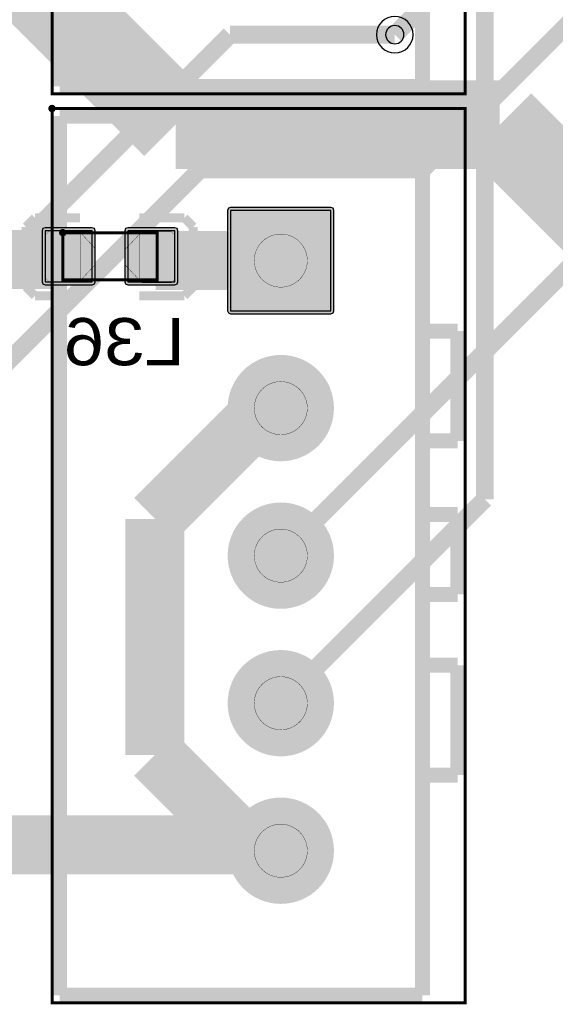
# Model space of a CAD drawing. Header units: millimetres. Extents: x -8 to 125, y -6 to 113.
# Tile 3 of 142: x 8 to 17, y 12 to 29. Entities that reach past the tile are written whole.
import ezdxf
from ezdxf.enums import TextEntityAlignment as Align

# ---------------------------------------------------------------- set-up
doc = ezdxf.new("R2010")
doc.units = ezdxf.units.MM
for name, color, linetype, true_color in [('Bottom Layer', 7, 'Continuous', 0x0000ff), ('Bottom Paste Mask Layer', 7, 'Continuous', 0x800000), ('Bottom Silkscreen Layer', 7, 'Continuous', 0x66cc33), ('Bottom Solder Mask Layer', 7, 'Continuous', 0xaa00ff), ('Component Marking Layer', 7, 'Continuous', 0x66ffcc), ('Component Shape Layer', 7, 'Continuous', 0x00cccc), ('Hole Layer', 7, 'Continuous', 0x222222), ('Inner1', 7, 'Continuous', 0x999966), ('Inner2', 7, 'Continuous', 0x008000), ('Multi-Layer', 7, 'Continuous', 0xc0c0c0), ('Pin Soldering Layer', 7, 'Continuous', 0xcc9999), ('Top Layer', 7, 'Continuous', 0xff0000), ('Top Paste Mask Layer', 7, 'Continuous', 0x808080), ('Top Silkscreen Layer', 7, 'Continuous', 0xffcc00), ('Top Solder Mask Layer', 7, 'Continuous', 0x800080)]:
    doc.layers.add(name, color=color, linetype=linetype, true_color=true_color)
doc.styles.get("Standard").update_dxf_attribs({"font": 'arial.ttf'})

msp = doc.modelspace()

# ---------------------------------------------------------------- hatches: boundary and pattern name
at = {"layer": 'Bottom Layer'}
for points in [[(13.396, 25.724), (11.696, 25.724), (11.696, 24.024), (13.396, 24.024)], [(9.352, 24.515), (9.352, 25.379), (8.552, 25.379), (8.552, 24.515)], [(10.752, 24.515), (10.752, 25.379), (9.952, 25.379), (9.952, 24.515)], [(11.696, 22.374, 1), (13.396, 22.374, 1)], [(11.696, 19.874, 1), (13.396, 19.874, 1)], [(11.696, 17.374, 1), (13.396, 17.374, 1)], [(11.696, 14.874, 1), (13.396, 14.874, 1)]]:
    msp.add_hatch(color=256, dxfattribs=at).paths.add_polyline_path(points)
at = {"layer": 'Bottom Paste Mask Layer'}
for points in [[(9.4, 24.804), (9.4, 25.081), (9.126, 25.375), (8.623, 25.375), (8.559, 25.311), (8.559, 24.575), (8.623, 24.511), (9.126, 24.511)], [(9.916, 24.793), (9.916, 25.07), (10.19, 25.363), (10.694, 25.363), (10.758, 25.299), (10.758, 24.563), (10.694, 24.499), (10.19, 24.499)]]:
    msp.add_hatch(color=256, dxfattribs=at).paths.add_polyline_path(points)
at = {"layer": 'Bottom Solder Mask Layer'}
for points in [[(9.403, 24.515), (9.403, 25.379), (9.388, 25.415), (9.352, 25.43), (8.552, 25.43), (8.516, 25.415), (8.501, 25.379), (8.501, 24.515), (8.516, 24.479), (8.552, 24.465), (9.352, 24.465), (9.388, 24.479)], [(10.803, 24.515), (10.803, 25.379), (10.788, 25.415), (10.752, 25.43), (9.952, 25.43), (9.916, 25.415), (9.901, 25.379), (9.901, 24.515), (9.916, 24.479), (9.952, 24.465), (10.752, 24.465), (10.788, 24.479)]]:
    msp.add_hatch(color=256, dxfattribs=at).paths.add_polyline_path(points)
at = {"layer": 'Component Marking Layer'}
for points in [[(8.609, 27.451, 1), (8.729, 27.451, 1)], [(8.792, 25.347, 1), (8.912, 25.347, 1)]]:
    msp.add_hatch(color=256, dxfattribs=at).paths.add_polyline_path(points)
at = {"layer": 'Hole Layer'}
for points in [[(11.996, 24.874, 1), (13.096, 24.874, 1)], [(11.996, 22.374, 1), (13.096, 22.374, 1)], [(11.996, 19.874, 1), (13.096, 19.874, 1)], [(11.996, 17.374, 1), (13.096, 17.374, 1)], [(11.996, 14.874, 1), (13.096, 14.874, 1)]]:
    msp.add_hatch(color=256, dxfattribs=at).paths.add_polyline_path(points)
at = {"layer": 'Multi-Layer'}
for points in [[(13.396, 25.724), (11.696, 25.724), (11.696, 24.024), (13.396, 24.024)], [(13.396, 25.724), (11.696, 25.724), (11.696, 24.024), (13.396, 24.024)], [(13.396, 25.724), (11.696, 25.724), (11.696, 24.024), (13.396, 24.024)], [(11.696, 22.374, 1), (13.396, 22.374, 1)], [(11.696, 22.374, 1), (13.396, 22.374, 1)], [(11.696, 22.374, 1), (13.396, 22.374, 1)], [(11.696, 19.874, 1), (13.396, 19.874, 1)], [(11.696, 19.874, 1), (13.396, 19.874, 1)], [(11.696, 19.874, 1), (13.396, 19.874, 1)], [(11.696, 17.374, 1), (13.396, 17.374, 1)], [(11.696, 17.374, 1), (13.396, 17.374, 1)], [(11.696, 17.374, 1), (13.396, 17.374, 1)], [(11.696, 14.874, 1), (13.396, 14.874, 1)], [(11.696, 14.874, 1), (13.396, 14.874, 1)], [(11.696, 14.874, 1), (13.396, 14.874, 1)]]:
    msp.add_hatch(color=256, dxfattribs=at).paths.add_polyline_path(points)
at = {"layer": 'Pin Soldering Layer'}
for points in [[(9.152, 25.347), (8.852, 25.347), (8.852, 24.547), (9.152, 24.547)], [(10.452, 25.347), (10.152, 25.347), (10.152, 24.547), (10.452, 24.547)], [(12.096, 24.874, 1), (12.996, 24.874, 1)], [(12.096, 22.374, 1), (12.996, 22.374, 1)], [(12.096, 19.874, 1), (12.996, 19.874, 1)], [(12.096, 17.374, 1), (12.996, 17.374, 1)], [(12.096, 14.874, 1), (12.996, 14.874, 1)]]:
    msp.add_hatch(color=256, dxfattribs=at).paths.add_polyline_path(points)
at = {"layer": 'Top Layer'}
for points in [[(13.396, 25.724), (11.696, 25.724), (11.696, 24.024), (13.396, 24.024)], [(11.696, 22.374, 1), (13.396, 22.374, 1)], [(11.696, 19.874, 1), (13.396, 19.874, 1)], [(11.696, 17.374, 1), (13.396, 17.374, 1)], [(11.696, 14.874, 1), (13.396, 14.874, 1)]]:
    msp.add_hatch(color=256, dxfattribs=at).paths.add_polyline_path(points)
at = {"layer": 'Top Paste Mask Layer'}
for points in [[(13.396, 25.724), (11.696, 25.724), (11.696, 24.024), (13.396, 24.024)], [(11.696, 22.374, 1), (13.396, 22.374, 1)], [(11.696, 19.874, 1), (13.396, 19.874, 1)], [(11.696, 17.374, 1), (13.396, 17.374, 1)], [(11.696, 14.874, 1), (13.396, 14.874, 1)]]:
    msp.add_hatch(color=256, dxfattribs=at).paths.add_polyline_path(points)
at = {"layer": 'Top Solder Mask Layer'}
for points in [[(13.396, 25.775), (11.696, 25.775), (11.66, 25.76), (11.645, 25.724), (11.645, 24.024), (11.66, 23.988), (11.696, 23.973), (13.396, 23.973), (13.432, 23.988), (13.447, 24.024), (13.447, 25.724), (13.432, 25.76)], [(11.645, 22.374, 1), (13.447, 22.374, 1)], [(11.645, 19.874, 1), (13.447, 19.874, 1)], [(11.645, 17.374, 1), (13.447, 17.374, 1)], [(11.645, 14.874, 1), (13.447, 14.874, 1)]]:
    msp.add_hatch(color=256, dxfattribs=at).paths.add_polyline_path(points)

# ---------------------------------------------------------------- linework, layer by layer
at = {"layer": 'Bottom Layer'}
for points, const_width in [([(14.478, 28.702), (16.256, 30.48)], 0.3), ([(7.29, 24.892), (8.897, 24.892)], 1), ([(8.897, 24.892), (8.952, 24.947)], 1), ([(10.425, 24.874), (10.352, 24.947)], 1), ([(12.546, 24.874), (10.425, 24.874)], 1), ([(12.292, 22.374), (10.414, 20.496)], 1), ([(12.546, 22.374), (12.292, 22.374)], 1), ([(10.414, 16.498), (10.414, 20.496)], 1), ([(12.038, 14.874), (10.414, 16.498)], 1), ([(12.546, 14.874), (12.038, 14.874)], 1)]:
    msp.add_lwpolyline(points, dxfattribs=dict(at, const_width=const_width))
for points in [[(13.396, 25.724), (11.696, 25.724), (11.696, 24.024), (13.396, 24.024)], [(9.352, 24.515), (9.352, 25.379), (8.552, 25.379), (8.552, 24.515)], [(10.752, 24.515), (10.752, 25.379), (9.952, 25.379), (9.952, 24.515)]]:
    msp.add_lwpolyline(points, close=True, dxfattribs=at)
at = {"layer": 'Bottom Paste Mask Layer', "const_width": 0.00508}
for points in [[(9.4, 24.804), (9.4, 25.081), (9.126, 25.375), (8.623, 25.375), (8.559, 25.311), (8.559, 24.575), (8.623, 24.511), (9.126, 24.511)], [(9.4, 24.804), (9.4, 25.081), (9.126, 25.375), (8.623, 25.375), (8.559, 25.311), (8.559, 24.575), (8.623, 24.511), (9.126, 24.511)], [(9.916, 24.793), (9.916, 25.07), (10.19, 25.363), (10.694, 25.363), (10.758, 25.299), (10.758, 24.563), (10.694, 24.499), (10.19, 24.499)], [(9.916, 24.793), (9.916, 25.07), (10.19, 25.363), (10.694, 25.363), (10.758, 25.299), (10.758, 24.563), (10.694, 24.499), (10.19, 24.499)]]:
    msp.add_lwpolyline(points, close=True, dxfattribs=at)
at = {"layer": 'Bottom Silkscreen Layer', "const_width": 0.152}
for points in [[(8.38, 25.599), (8.228, 25.446)], [(8.38, 25.599), (8.228, 25.446)], [(8.38, 25.599), (9.142, 25.599)], [(8.38, 25.599), (9.142, 25.599)], [(10.91, 25.599), (10.148, 25.599)], [(10.91, 25.599), (10.148, 25.599)], [(11.063, 25.446), (10.91, 25.599)], [(11.063, 25.446), (10.91, 25.599)], [(8.228, 25.446), (8.228, 24.43)], [(8.228, 25.446), (8.228, 24.43)], [(11.063, 24.43), (11.063, 25.446)], [(11.063, 24.43), (11.063, 25.446)], [(8.228, 24.43), (8.38, 24.278)], [(8.228, 24.43), (8.38, 24.278)], [(10.91, 24.278), (11.063, 24.43)], [(10.91, 24.278), (11.063, 24.43)], [(8.38, 24.278), (9.142, 24.278)], [(8.38, 24.278), (9.142, 24.278)], [(10.91, 24.278), (10.148, 24.278)], [(10.91, 24.278), (10.148, 24.278)]]:
    msp.add_lwpolyline(points, dxfattribs=at)
at = {"layer": 'Bottom Solder Mask Layer'}
for points in [[(9.403, 24.515), (9.403, 25.379), (9.388, 25.415), (9.352, 25.43), (8.552, 25.43), (8.516, 25.415), (8.501, 25.379), (8.501, 24.515), (8.516, 24.479), (8.552, 24.465), (9.352, 24.465), (9.388, 24.479)], [(10.803, 24.515), (10.803, 25.379), (10.788, 25.415), (10.752, 25.43), (9.952, 25.43), (9.916, 25.415), (9.901, 25.379), (9.901, 24.515), (9.916, 24.479), (9.952, 24.465), (10.752, 24.465), (10.788, 24.479)]]:
    msp.add_lwpolyline(points, close=True, dxfattribs=at)
at = {"layer": 'Component Marking Layer', "const_width": 0.00508}
for points in [[(8.609, 27.451, 1), (8.729, 27.451, 1)], [(8.792, 25.347, 1), (8.912, 25.347, 1)]]:
    msp.add_lwpolyline(points, format="xyb", close=True, dxfattribs=at)
at = {"layer": 'Component Shape Layer', "const_width": 0.0508}
for points in [[(15.673, 42.851), (15.673, 27.697), (8.669, 27.697), (8.669, 42.851)], [(15.673, 42.851), (15.673, 27.697), (8.669, 27.697), (8.669, 42.851)], [(15.673, 27.451), (15.673, 12.297), (8.669, 12.297), (8.669, 27.451)], [(15.673, 27.451), (15.673, 12.297), (8.669, 12.297), (8.669, 27.451)], [(10.452, 25.347), (8.852, 25.347), (8.852, 24.547), (10.452, 24.547)], [(10.452, 25.347), (8.852, 25.347), (8.852, 24.547), (10.452, 24.547)]]:
    msp.add_lwpolyline(points, close=True, dxfattribs=at)
at = {"layer": 'Hole Layer'}
msp.add_lwpolyline([(14.323, 28.702, 1), (14.633, 28.702), (14.633, 28.702, 1), (14.323, 28.702)], format="xyb", dxfattribs=at)
at = {"layer": 'Inner1', "const_width": 0.3}
for points in [[(16.002, 44.234), (16.002, 20.83)], [(16.002, 20.83), (12.546, 17.374)]]:
    msp.add_lwpolyline(points, dxfattribs=at)
at = {"layer": 'Inner2', "const_width": 1.5}
for points in [[(10.762, 27.178), (7.215, 30.725)], [(16.256, 27.178), (10.762, 27.178)], [(21.082, 22.352), (16.256, 27.178)]]:
    msp.add_lwpolyline(points, dxfattribs=at)
at = {"layer": 'Multi-Layer'}
msp.add_lwpolyline([(14.168, 28.702, 1), (14.788, 28.702), (14.788, 28.702, 1), (14.168, 28.702)], format="xyb", dxfattribs=at)
msp.add_lwpolyline([(13.396, 25.724), (11.696, 25.724), (11.696, 24.024), (13.396, 24.024)], close=True, dxfattribs=at)
msp.add_lwpolyline([(13.396, 25.724), (11.696, 25.724), (11.696, 24.024), (13.396, 24.024)], close=True, dxfattribs=at)
msp.add_lwpolyline([(13.396, 25.724), (11.696, 25.724), (11.696, 24.024), (13.396, 24.024)], close=True, dxfattribs=at)
at = {"layer": 'Pin Soldering Layer', "const_width": 0.00508}
for points in [[(9.152, 25.347), (8.852, 25.347), (8.852, 24.547), (9.152, 24.547)], [(9.152, 25.347), (8.852, 25.347), (8.852, 24.547), (9.152, 24.547)], [(10.452, 25.347), (10.152, 25.347), (10.152, 24.547), (10.452, 24.547)], [(10.452, 25.347), (10.152, 25.347), (10.152, 24.547), (10.452, 24.547)]]:
    msp.add_lwpolyline(points, close=True, dxfattribs=at)
for points in [[(12.096, 24.874, 1), (12.996, 24.874, 1)], [(12.096, 22.374, 1), (12.996, 22.374, 1)], [(12.096, 19.874, 1), (12.996, 19.874, 1)], [(12.096, 17.374, 1), (12.996, 17.374, 1)], [(12.096, 14.874, 1), (12.996, 14.874, 1)]]:
    msp.add_lwpolyline(points, format="xyb", close=True, dxfattribs=at)
at = {"layer": 'Top Layer'}
for points, const_width in [([(14.948, 26.416), (18.25, 29.718)], 0.3), ([(11.684, 28.702), (5.842, 22.86)], 0.3), ([(14.478, 28.702), (11.684, 28.702)], 0.3), ([(4.734, 19.974), (11.176, 26.416)], 0.3), ([(11.176, 26.416), (14.948, 26.416)], 0.3), ([(12.546, 19.874), (18.297, 25.625)], 0.3), ([(3.846, 14.974), (12.446, 14.974)], 1), ([(12.546, 14.874), (12.446, 14.974)], 1)]:
    msp.add_lwpolyline(points, dxfattribs=dict(at, const_width=const_width))
msp.add_lwpolyline([(13.396, 25.724), (11.696, 25.724), (11.696, 24.024), (13.396, 24.024)], close=True, dxfattribs=at)
at = {"layer": 'Top Paste Mask Layer'}
msp.add_lwpolyline([(13.396, 25.724), (11.696, 25.724), (11.696, 24.024), (13.396, 24.024)], close=True, dxfattribs=at)
at = {"layer": 'Top Silkscreen Layer', "const_width": 0.254}
for points in [[(8.796, 42.724), (8.796, 27.824)], [(8.796, 42.724), (8.796, 27.824)], [(14.946, 42.724), (14.946, 27.824)], [(14.946, 42.724), (14.946, 27.824)], [(14.946, 27.824), (8.796, 27.824)], [(14.946, 27.824), (8.796, 27.824)], [(14.946, 27.324), (8.796, 27.324)], [(8.796, 27.324), (8.796, 12.424)], [(14.946, 27.324), (8.796, 27.324)], [(8.796, 27.324), (8.796, 12.424)], [(14.946, 27.324), (14.946, 12.424)], [(14.946, 27.324), (14.946, 12.424)], [(14.946, 23.679), (15.546, 23.679)], [(14.946, 23.679), (15.546, 23.679)], [(15.546, 23.679), (15.546, 21.818)], [(15.546, 23.679), (15.546, 21.818)], [(15.546, 21.818), (14.946, 21.818)], [(15.546, 21.818), (14.946, 21.818)], [(14.946, 20.574), (15.546, 20.574)], [(14.946, 20.574), (15.546, 20.574)], [(15.546, 20.574), (15.546, 19.218)], [(15.546, 20.574), (15.546, 19.218)], [(15.546, 19.218), (14.946, 19.218)], [(15.546, 19.218), (14.946, 19.218)], [(14.946, 18.018), (15.546, 18.018)], [(14.946, 18.018), (15.546, 18.018)], [(15.546, 18.018), (15.546, 16.157)], [(15.546, 18.018), (15.546, 16.157)], [(15.546, 18.018), (15.546, 16.157)], [(15.546, 18.018), (15.546, 16.157)], [(15.546, 16.157), (14.946, 16.157)], [(15.546, 16.157), (14.946, 16.157)], [(15.546, 16.157), (14.946, 16.157)], [(15.546, 16.157), (14.946, 16.157)], [(14.946, 12.424), (8.796, 12.424)], [(14.946, 12.424), (8.796, 12.424)]]:
    msp.add_lwpolyline(points, dxfattribs=at)
at = {"layer": 'Top Solder Mask Layer'}
msp.add_lwpolyline([(13.396, 25.775), (11.696, 25.775), (11.66, 25.76), (11.645, 25.724), (11.645, 24.024), (11.66, 23.988), (11.696, 23.973), (13.396, 23.973), (13.432, 23.988), (13.447, 24.024), (13.447, 25.724), (13.432, 25.76)], close=True, dxfattribs=at)

# ---------------------------------------------------------------- texts
at = {"layer": 'Bottom Silkscreen Layer', "text_generation_flag": 2, "width": 1.1}
msp.add_text('L36', height=0.8001, rotation=360, dxfattribs=at).set_placement((10.922, 22.86), align=Align.BOTTOM_LEFT)

doc.saveas('drawing.dxf')
